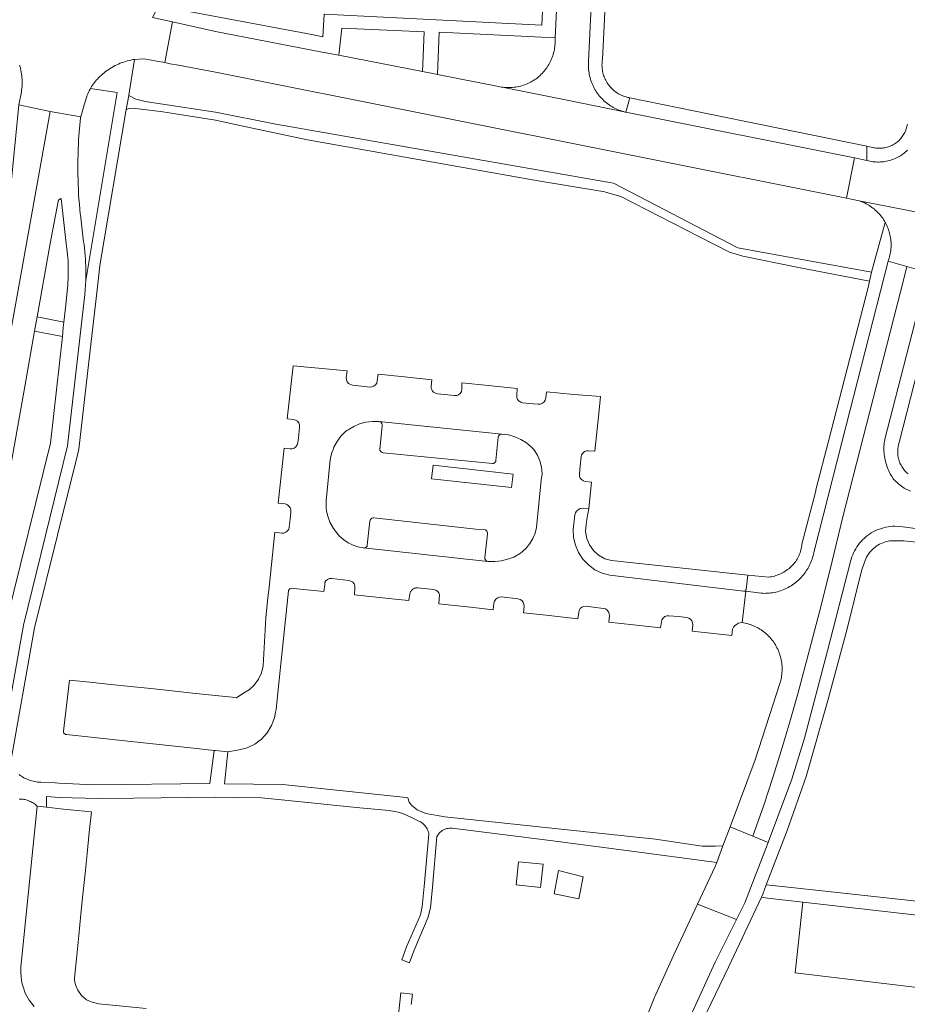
# Model space of a CAD drawing. Extents: x 146402 to 164798, y 455483 to 464134.
# Tile 256 of 256: x 157471 to 157601, y 460546 to 460690. Entities that reach past the tile are written whole.
import ezdxf

# ---------------------------------------------------------------- set-up
doc = ezdxf.new("R2010")
doc.units = 0
doc.header["$LTSCALE"] = 0.2
for name, color, linetype, lineweight in [('B-XX-VH-VERHARDING_ASFALT-GV', 252, 'CONTINUOUS', 18), ('B-XX-VH-VERHARDING_BETONSTRAATSTEEN-GV', 252, 'CONTINUOUS', 18), ('B-XX-VH-VERHARDING_HALFVERHARDING-GV', 252, 'CONTINUOUS', 18), ('B-XX-VH-VERHARDING_STRAATBAKSTEEN-GV', 252, 'CONTINUOUS', 18), ('B-XX-VH-VERHARDING_TEGEL-GV', 252, 'CONTINUOUS', 18), ('B-XX-VH-VERHARDING_TEGEL_RUBBER-GV', 252, 'CONTINUOUS', 18)]:
    doc.layers.add(name, color=color, linetype=linetype, lineweight=lineweight)

msp = doc.modelspace()

# ---------------------------------------------------------------- linework, layer by layer
at = {"layer": 'B-XX-VH-VERHARDING_ASFALT-GV'}
for points in [[(157475.781, 460676.719), (157471.155, 460677.681), (157469.842, 460664.23), (157469.853, 460664.151), (157469.857, 460664.115), (157469.859, 460664.054), (157469.852, 460663.993), (157468.965, 460658.743), (157465.351, 460638.498), (157461.157, 460615.257), (157456.821, 460590.985), (157456.635, 460589.821), (157456.485, 460585.562), (157459.239, 460584.967)], [(157601.273, 460654.003), (157598.526, 460654.78), (157591.802, 460628.429), (157587.642, 460612.126), (157587.634, 460612.082), (157587.584, 460611.845), (157587.527, 460611.609), (157587.462, 460611.376), (157587.39, 460611.145), (157587.31, 460610.917), (157587.222, 460610.691), (157587.127, 460610.468), (157587.025, 460610.249), (157586.916, 460610.033), (157586.799, 460609.821), (157586.675, 460609.613), (157586.545, 460609.409), (157586.408, 460609.209), (157586.265, 460609.014), (157586.115, 460608.824), (157585.959, 460608.639), (157585.797, 460608.459), (157585.629, 460608.285), (157585.455, 460608.117), (157585.276, 460607.954), (157585.091, 460607.797), (157584.902, 460607.646), (157584.708, 460607.502), (157584.509, 460607.364), (157584.305, 460607.233), (157584.098, 460607.109), (157583.886, 460606.991), (157583.67, 460606.881), (157583.451, 460606.777), (157583.229, 460606.682), (157583.004, 460606.593), (157582.776, 460606.512), (157582.545, 460606.439), (157582.312, 460606.373), (157582.077, 460606.315), (157581.84, 460606.264), (157581.602, 460606.222), (157581.363, 460606.188), (157581.122, 460606.161), (157580.881, 460606.142), (157580.639, 460606.132), (157580.397, 460606.129), (157580.155, 460606.135), (157579.913, 460606.148), (157577.669, 460606.429), (157577.159, 460601.844), (157577.334, 460601.814), (157577.565, 460601.768), (157577.794, 460601.714), (157578.02, 460601.653), (157578.245, 460601.584), (157578.467, 460601.507), (157578.686, 460601.422), (157578.903, 460601.33), (157579.116, 460601.231), (157579.325, 460601.125), (157579.531, 460601.011), (157579.733, 460600.891), (157579.931, 460600.764), (157580.124, 460600.63), (157580.312, 460600.49), (157580.496, 460600.343), (157580.675, 460600.19), (157580.848, 460600.032), (157581.016, 460599.867), (157581.178, 460599.697), (157581.334, 460599.521), (157581.484, 460599.34), (157581.628, 460599.154), (157581.765, 460598.964), (157581.896, 460598.769), (157582.02, 460598.569), (157582.137, 460598.365), (157582.248, 460598.158), (157582.351, 460597.947), (157582.447, 460597.732), (157582.535, 460597.514), (157582.617, 460597.294), (157582.69, 460597.071), (157582.756, 460596.845), (157582.814, 460596.617), (157582.865, 460596.388), (157582.907, 460596.157), (157582.942, 460595.924), (157582.969, 460595.691), (157582.987, 460595.456), (157582.998, 460595.222), (157583.001, 460594.987), (157582.996, 460594.752), (157582.983, 460594.517), (157582.962, 460594.283), (157582.932, 460594.05), (157582.895, 460593.818), (157582.85, 460593.587), (157582.798, 460593.358), (157582.737, 460593.131), (157582.669, 460592.906), (157579.073, 460581.73), (157575.38, 460571.926), (157578.702, 460570.562), (157580.299, 460575.101), (157581.646, 460579.143), (157582.925, 460583.206), (157584.136, 460587.29), (157585.279, 460591.394), (157587.03, 460597.854), (157588.715, 460604.331), (157590.334, 460610.825), (157591.888, 460617.335), (157600.81, 460652.193)], [(157519.263, 460638.715), (157511.384, 460639.442), (157510.505, 460631.718), (157511.425, 460631.606), (157511.725, 460631.523), (157511.985, 460631.351), (157512.181, 460631.108), (157512.292, 460630.817), (157512.309, 460630.506), (157512.188, 460629.369), (157512.033, 460628.166), (157511.949, 460627.864), (157511.776, 460627.604), (157511.531, 460627.411), (157511.237, 460627.303), (157510.925, 460627.292), (157510.036, 460627.398), (157509.165, 460619.335), (157510.181, 460619.228), (157510.524, 460619.099), (157510.751, 460618.895), (157510.942, 460618.646), (157511.044, 460618.349), (157511.049, 460618.035), (157510.937, 460617.021), (157510.796, 460615.842), (157510.724, 460615.538), (157510.557, 460615.273), (157510.315, 460615.075), (157510.021, 460614.966), (157509.709, 460614.958), (157508.703, 460615.076), (157507.837, 460607.045), (157507.619, 460605.027), (157507.352, 460602.554), (157506.95, 460595.521), (157506.716, 460594.5), (157506.284, 460593.547), (157505.671, 460592.699), (157504.902, 460591.99), (157504.006, 460591.448), (157503.08, 460590.826), (157502.417, 460590.92), (157499.501, 460591.223), (157496.602, 460591.528), (157493.631, 460591.842), (157490.52, 460592.17), (157487.556, 460592.483), (157484.646, 460592.789), (157481.578, 460593.113), (157478.583, 460593.429), (157477.711, 460585.921), (157477.731, 460585.776), (157477.793, 460585.645), (157477.817, 460585.619), (157477.892, 460585.538), (157478.019, 460585.466), (157478.161, 460585.435), (157486.727, 460584.514), (157496.306, 460583.502), (157499.78, 460583.115), (157500, 460583.091), (157501.819, 460582.891), (157503.457, 460583.18), (157504.645, 460583.506), (157505.752, 460584.049), (157506.737, 460584.789), (157507.567, 460585.7), (157508.213, 460586.751), (157508.65, 460587.903), (157508.795, 460588.722), (157508.865, 460589.116), (157509.262, 460592.977), (157509.703, 460597.188), (157510.676, 460606.487), (157510.697, 460606.57), (157510.713, 460606.614), (157510.777, 460606.712), (157510.862, 460606.793), (157510.964, 460606.851), (157511.078, 460606.883), (157511.404, 460606.858), (157515.852, 460606.408), (157515.853, 460606.414), (157515.984, 460607.379), (157516.027, 460607.7), (157516.176, 460607.968), (157516.419, 460608.168), (157516.712, 460608.28), (157517.026, 460608.295), (157519.534, 460608.016), (157519.831, 460607.937), (157520.091, 460607.771), (157520.288, 460607.534), (157520.403, 460607.249), (157520.426, 460606.942), (157520.345, 460605.928), (157526.739, 460605.228), (157528.33, 460605.065), (157528.451, 460606.066), (157528.464, 460606.115), (157528.496, 460606.207), (157528.535, 460606.296), (157528.581, 460606.381), (157528.633, 460606.463), (157528.693, 460606.539), (157528.758, 460606.611), (157528.829, 460606.677), (157528.906, 460606.736), (157528.987, 460606.79), (157529.072, 460606.836), (157529.161, 460606.875), (157529.252, 460606.907), (157529.346, 460606.931), (157529.442, 460606.947), (157529.538, 460606.956), (157529.635, 460606.956), (157531.937, 460606.693), (157532.246, 460606.618), (157532.515, 460606.449), (157532.716, 460606.202), (157532.827, 460605.905), (157532.729, 460604.59), (157537.798, 460604.042), (157540.679, 460603.731), (157540.778, 460604.701), (157540.864, 460605.005), (157541.039, 460605.268), (157541.285, 460605.466), (157541.579, 460605.58), (157541.894, 460605.599), (157544.305, 460605.328), (157544.608, 460605.241), (157544.87, 460605.067), (157545.068, 460604.822), (157545.183, 460604.53), (157545.204, 460604.216), (157545.133, 460603.252), (157548.419, 460602.917), (157553.074, 460602.387), (157553.2, 460603.307), (157553.258, 460603.619), (157553.416, 460603.895), (157553.657, 460604.103), (157553.952, 460604.22), (157554.269, 460604.234), (157555.305, 460604.118), (157556.813, 460603.915), (157557.118, 460603.838), (157557.382, 460603.668), (157557.577, 460603.422), (157557.685, 460603.127), (157557.693, 460602.813), (157557.62, 460601.892), (157561.21, 460601.515), (157565.161, 460601.072), (157565.312, 460601.94), (157565.388, 460602.245), (157565.555, 460602.511), (157565.796, 460602.713), (157566.089, 460602.829), (157566.402, 460602.849), (157567.818, 460602.726), (157569.044, 460602.596), (157569.344, 460602.507), (157569.602, 460602.329), (157569.792, 460602.08), (157569.895, 460601.785), (157569.901, 460601.472), (157569.824, 460600.565), (157575.638, 460599.937), (157575.748, 460600.873), (157575.865, 460601.165), (157576.065, 460601.409), (157576.328, 460601.582), (157576.605, 460601.738), (157577.159, 460601.844), (157577.669, 460606.429), (157577.339, 460606.47), (157557.746, 460608.769), (157556.617, 460609.083), (157555.562, 460609.594), (157554.616, 460610.284), (157553.808, 460611.133), (157553.165, 460612.112), (157552.707, 460613.191), (157552.45, 460614.334), (157552.401, 460615.505), (157552.627, 460617.619), (157552.709, 460617.921), (157552.882, 460618.184), (157553.127, 460618.38), (157553.396, 460618.538), (157553.74, 460618.613), (157554.664, 460618.537), (157555.077, 460622.414), (157554.166, 460622.512), (157553.88, 460622.624), (157553.616, 460622.788), (157553.419, 460623.027), (157553.31, 460623.317), (157553.299, 460623.627), (157553.416, 460624.749), (157553.54, 460626.112), (157553.618, 460626.418), (157553.788, 460626.686), (157554.032, 460626.888), (157554.326, 460627.004), (157554.641, 460627.025), (157555.56, 460626.938), (157556.145, 460632.499), (157556.416, 460634.959), (157554.479, 460635.104), (157552.499, 460635.252), (157548.495, 460635.673), (157548.367, 460634.742), (157548.288, 460634.437), (157548.118, 460634.172), (157547.874, 460633.973), (157547.58, 460633.861), (157547.265, 460633.847), (157545.892, 460633.956), (157545.021, 460634.046), (157544.718, 460634.134), (157544.456, 460634.308), (157544.257, 460634.552), (157544.14, 460634.845), (157544.116, 460635.158), (157544.189, 460636.121), (157539.918, 460636.572), (157536.071, 460636.966), (157536.095, 460635.991), (157536.01, 460635.688), (157535.837, 460635.425), (157535.593, 460635.228), (157535.3, 460635.114), (157534.986, 460635.095), (157532.506, 460635.363), (157532.197, 460635.439), (157531.926, 460635.608), (157531.723, 460635.854), (157531.608, 460636.151), (157531.591, 460636.47), (157531.687, 460637.422), (157527.691, 460637.844), (157523.836, 460638.239), (157523.693, 460637.248), (157523.621, 460636.941), (157523.454, 460636.673), (157523.209, 460636.473), (157522.913, 460636.363), (157522.597, 460636.355), (157521.359, 460636.479), (157520.05, 460636.635), (157519.745, 460636.712), (157519.479, 460636.883), (157519.28, 460637.128), (157519.169, 460637.423), (157519.156, 460637.738)], [(157522.028, 460631.192), (157522.972, 460631.307), (157523.923, 460631.29), (157541.953, 460629.462), (157542.913, 460629.339), (157543.845, 460629.08), (157544.731, 460628.69), (157545.551, 460628.176), (157546.289, 460627.55), (157546.46, 460627.372), (157546.608, 460627.18), (157547.14, 460626.394), (157547.527, 460625.527), (157547.757, 460624.606), (157547.823, 460623.659), (157547.723, 460622.714), (157547.005, 460615.752), (157546.798, 460614.932), (157546.476, 460614.15), (157546.045, 460613.422), (157545.514, 460612.764), (157544.894, 460612.188), (157544.68, 460612.033), (157544.511, 460611.899), (157543.674, 460611.452), (157542.787, 460611.114), (157541.865, 460610.892), (157540.921, 460610.788), (157539.973, 460610.804), (157539.906, 460610.812), (157521.658, 460612.773), (157521.614, 460612.784), (157520.863, 460612.945), (157520.138, 460613.196), (157519.449, 460613.535), (157518.808, 460613.955), (157518.222, 460614.452), (157518.067, 460614.607), (157517.909, 460614.784), (157517.254, 460615.624), (157516.742, 460616.558), (157516.388, 460617.563), (157516.268, 460618.228), (157516.199, 460618.611), (157516.182, 460619.676), (157516.801, 460625.667), (157517.001, 460626.614), (157517.158, 460627.043), (157517.334, 460627.524), (157517.793, 460628.377), (157518.37, 460629.155), (157519.051, 460629.844), (157519.246, 460629.973), (157519.241, 460629.973), (157519.412, 460630.1), (157520.231, 460630.583), (157521.109, 460630.95)], [(157578.702, 460570.562), (157575.38, 460571.926), (157574.338, 460569.162), (157573.416, 460566.712), (157573.18, 460566.086), (157570.608, 460560.609), (157576.298, 460558.328), (157577.521, 460560.779), (157580.939, 460569.644)], [(157606.221, 460558.585), (157586.017, 460560.892), (157584.903, 460550.509), (157604.847, 460548.135)]]:
    msp.add_lwpolyline(points, close=True, dxfattribs=at)
for points in [[(157467.872, 460579.248), (157471.874, 460601.485), (157478.296, 460627.735), (157480.84, 460649.888), (157480.989, 460651.95), (157480.999, 460652.479), (157481.001, 460653.007), (157480.994, 460653.536), (157480.98, 460654.064), (157480.958, 460654.593), (157480.928, 460655.12), (157480.889, 460655.648), (157480.843, 460656.174), (157480.789, 460656.7), (157480.727, 460657.225), (157480.673, 460657.635), (157480.189, 460661.595), (157480.18, 460661.684), (157480.108, 460662.409), (157480.044, 460663.136), (157479.988, 460663.863), (157479.94, 460664.591), (157479.901, 460665.319), (157479.869, 460666.048), (157479.845, 460666.777), (157479.829, 460667.506), (157479.821, 460668.235), (157479.821, 460668.965), (157479.83, 460669.694), (157479.846, 460670.423), (157479.87, 460671.152), (157479.902, 460671.881), (157479.942, 460672.609), (157480.218, 460675.802), (157480.24, 460675.94), (157475.781, 460676.719), (157459.239, 460584.967)], [(157468.058, 460614.164), (157472.053, 460636.424), (157473.466, 460644.541), (157473.845, 460646.616), (157475.763, 460657.381), (157476.941, 460663.545), (157476.956, 460663.593), (157476.983, 460663.654), (157477.017, 460663.712), (157477.057, 460663.765), (157477.104, 460663.813), (157477.156, 460663.856), (157477.212, 460663.891), (157477.273, 460663.92), (157477.336, 460663.941), (157477.402, 460663.955), (157478.165, 460656.948), (157478.207, 460656.643), (157478.263, 460656.198), (157478.31, 460655.751), (157478.35, 460655.304), (157478.381, 460654.856), (157478.405, 460654.407), (157478.42, 460653.958), (157478.428, 460653.509), (157478.427, 460653.06), (157478.419, 460652.611), (157478.402, 460652.162), (157478.378, 460651.713), (157478.345, 460651.265), (157478.305, 460650.818), (157477.996, 460647.941), (157477.779, 460645.877), (157477.695, 460645.062), (157477.561, 460643.757), (157475.799, 460628.114), (157469.307, 460601.839)], [(157601.792, 460621.098), (157600.905, 460621.554), (157600.098, 460622.14), (157599.324, 460622.856), (157599.236, 460622.984), (157599.1, 460623.192), (157598.971, 460623.404), (157598.849, 460623.621), (157598.734, 460623.841), (157598.627, 460624.065), (157598.526, 460624.292), (157598.433, 460624.522), (157598.347, 460624.755), (157598.269, 460624.991), (157598.199, 460625.229), (157598.136, 460625.47), (157598.081, 460625.712), (157598.034, 460625.956), (157597.994, 460626.201), (157597.963, 460626.448), (157597.94, 460626.695), (157597.924, 460626.943), (157597.917, 460627.191), (157597.917, 460627.439), (157597.926, 460627.688), (157597.942, 460627.935), (157597.967, 460628.183), (157597.999, 460628.429), (157598.028, 460628.562), (157598.061, 460628.694), (157604.352, 460653.132), (157601.273, 460654.003), (157600.81, 460652.193), (157591.888, 460617.335), (157590.334, 460610.825), (157588.715, 460604.331), (157587.03, 460597.854), (157585.279, 460591.394), (157584.136, 460587.29), (157582.925, 460583.206), (157581.646, 460579.143), (157580.299, 460575.101), (157578.702, 460570.562), (157580.939, 460569.644), (157580.984, 460569.763), (157584.4, 460578.916), (157586.273, 460584.932), (157589.65, 460597.723), (157593.03, 460610.797), (157593.038, 460610.832), (157593.125, 460611.149), (157593.227, 460611.462), (157593.344, 460611.769), (157593.476, 460612.07), (157593.623, 460612.365), (157593.783, 460612.652), (157593.958, 460612.93), (157594.145, 460613.2), (157594.346, 460613.461), (157594.559, 460613.711), (157594.784, 460613.951), (157595.02, 460614.18), (157595.268, 460614.397), (157595.525, 460614.601), (157595.792, 460614.793), (157596.068, 460614.972), (157596.353, 460615.137), (157596.645, 460615.288), (157596.944, 460615.424), (157597.25, 460615.546), (157597.561, 460615.653), (157597.876, 460615.744), (157598.196, 460615.82), (157598.52, 460615.881), (157598.845, 460615.925), (157599.173, 460615.954), (157599.502, 460615.967), (157600.709, 460615.877), (157602.549, 460615.653)], [(157489.823, 460545.282), (157482.892, 460546.008), (157481.936, 460546.213), (157481.068, 460546.599), (157480.359, 460547.225), (157479.823, 460548.002), (157479.456, 460548.754), (157479.362, 460549.226), (157479.328, 460549.405), (157479.316, 460549.587), (157479.325, 460549.769), (157479.659, 460553.051), (157479.96, 460556.015), (157480.277, 460559.127), (157480.569, 460561.994), (157480.881, 460565.064), (157481.182, 460568.026), (157481.496, 460571.115), (157481.8, 460574.1), (157477.714, 460574.521), (157475.236, 460574.794), (157473.851, 460574.946), (157471.554, 460552.333), (157471.469, 460551.453), (157471.45, 460550.66), (157471.506, 460549.868), (157471.636, 460549.085), (157471.838, 460548.318), (157472.11, 460547.573), (157472.671, 460546.522), (157473.438, 460545.612)], [(157569.843, 460544.717), (157573.185, 460552.086), (157576.298, 460558.328), (157570.608, 460560.609), (157567.066, 460553.069), (157564.436, 460547.24), (157564.36, 460547.071), (157563.161, 460544.116)], [(157528.677, 460545.909), (157528.831, 460547.4), (157527.12, 460547.577), (157526.596, 460542.596)]]:
    msp.add_lwpolyline(points, dxfattribs=at)
at = {"layer": 'B-XX-VH-VERHARDING_BETONSTRAATSTEEN-GV'}
for points in [[(157471.297, 460683.516), (157471.37, 460683.263), (157471.434, 460683.008), (157471.491, 460682.752), (157471.54, 460682.494), (157471.581, 460682.234), (157471.614, 460681.973), (157471.639, 460681.712), (157471.656, 460681.45), (157471.665, 460681.187), (157471.666, 460680.924), (157471.66, 460680.662), (157471.645, 460680.399), (157471.622, 460680.137), (157471.591, 460679.876), (157471.553, 460679.617), (157471.506, 460679.358), (157471.155, 460677.681), (157475.781, 460676.719), (157480.24, 460675.94), (157480.765, 460677.68), (157481.145, 460678.942), (157481.204, 460679.104), (157481.293, 460679.328), (157481.389, 460679.547), (157481.493, 460679.764), (157481.604, 460679.977), (157481.677, 460680.11), (157481.721, 460680.186), (157481.846, 460680.391), (157481.977, 460680.592), (157482.115, 460680.789), (157482.259, 460680.981), (157482.41, 460681.167), (157482.567, 460681.349), (157482.68, 460681.473), (157482.869, 460681.671), (157483.063, 460681.863), (157483.264, 460682.05), (157483.469, 460682.231), (157483.68, 460682.405), (157483.895, 460682.573), (157484.116, 460682.735), (157484.341, 460682.89), (157484.57, 460683.039), (157484.804, 460683.181), (157485.042, 460683.316), (157485.284, 460683.444), (157485.529, 460683.565), (157485.778, 460683.678), (157486.03, 460683.785), (157486.285, 460683.884), (157486.543, 460683.975), (157486.803, 460684.059), (157487.065, 460684.135), (157487.33, 460684.203), (157487.597, 460684.264), (157487.865, 460684.317), (157488.135, 460684.362), (157489.475, 460684.416), (157490.91, 460684.206), (157491.354, 460684.119), (157492.566, 460683.88), (157493.682, 460689.854), (157490.773, 460690.493)], [(157601.379, 460671.06), (157601.217, 460670.909), (157601.05, 460670.763), (157600.877, 460670.623), (157600.7, 460670.49), (157600.517, 460670.363), (157600.331, 460670.243), (157600.14, 460670.129), (157599.945, 460670.023), (157599.747, 460669.923), (157599.545, 460669.831), (157599.34, 460669.746), (157599.132, 460669.669), (157598.921, 460669.599), (157598.708, 460669.537), (157598.493, 460669.482), (157598.276, 460669.435), (157598.057, 460669.396), (157597.837, 460669.365), (157597.616, 460669.342), (157597.395, 460669.327), (157597.173, 460669.32), (157596.951, 460669.321), (157596.729, 460669.33), (157596.508, 460669.347), (157596.287, 460669.372), (157596.068, 460669.405), (157595.849, 460669.445), (157595.633, 460669.494), (157595.418, 460669.55), (157593.603, 460669.914), (157592.416, 460664.021), (157594.29, 460663.646), (157603.287, 460661.872)], [(157603.287, 460661.872), (157594.29, 460663.646), (157594.457, 460663.588), (157594.676, 460663.505), (157594.891, 460663.415), (157595.103, 460663.318), (157595.312, 460663.213), (157595.516, 460663.101), (157595.717, 460662.982), (157595.914, 460662.856), (157596.106, 460662.724), (157596.294, 460662.585), (157596.477, 460662.44), (157596.655, 460662.289), (157596.827, 460662.131), (157596.994, 460661.968), (157597.155, 460661.8), (157597.311, 460661.625), (157597.46, 460661.446), (157597.603, 460661.262), (157597.74, 460661.072), (157597.87, 460660.878), (157597.993, 460660.68), (157598.11, 460660.478), (157598.143, 460660.418), (157598.25, 460660.212), (157598.351, 460660.001), (157598.444, 460659.788), (157598.53, 460659.571), (157598.608, 460659.351), (157598.679, 460659.129), (157598.742, 460658.905), (157598.797, 460658.678), (157598.844, 460658.45), (157598.884, 460658.22), (157598.916, 460657.989), (157598.94, 460657.757), (157598.955, 460657.525), (157598.963, 460657.292), (157598.963, 460657.058), (157598.955, 460656.826), (157598.939, 460656.593), (157598.915, 460656.361), (157598.882, 460656.13), (157598.843, 460655.9), (157598.795, 460655.672), (157598.739, 460655.446), (157598.676, 460655.222), (157598.605, 460654.999), (157598.526, 460654.78), (157601.273, 460654.003), (157604.352, 460653.132)]]:
    msp.add_lwpolyline(points, dxfattribs=at)
for points in [[(157500, 460688.466), (157493.682, 460689.854), (157492.566, 460683.88), (157492.969, 460683.801), (157493.351, 460683.726), (157494.559, 460683.534), (157500, 460682.503), (157592.416, 460664.021), (157593.603, 460669.914), (157560.126, 460676.619), (157551.244, 460678.417), (157542.011, 460680.286), (157541.876, 460680.306), (157541.646, 460680.347), (157541.418, 460680.396), (157541.192, 460680.452), (157532.527, 460682.139), (157532.074, 460682.227), (157530.335, 460682.566), (157518.073, 460684.953), (157515.597, 460685.434)], [(157541.953, 460629.462), (157523.923, 460631.29), (157524.105, 460631.248), (157524.261, 460631.145), (157524.369, 460630.992), (157524.416, 460630.811), (157524.396, 460630.625), (157524.074, 460627.273), (157524.088, 460627.113), (157524.15, 460626.966), (157524.255, 460626.844), (157524.391, 460626.76), (157524.547, 460626.722), (157540.563, 460625.151), (157540.713, 460625.168), (157540.851, 460625.23), (157540.963, 460625.331), (157541.039, 460625.461), (157541.072, 460625.608), (157541.413, 460629.004), (157541.445, 460629.159), (157541.526, 460629.295), (157541.647, 460629.398), (157541.795, 460629.455)], [(157538.144, 460615.513), (157523.185, 460617.186), (157523.018, 460617.176), (157522.863, 460617.115), (157522.733, 460617.009), (157522.643, 460616.868), (157522.601, 460616.706), (157522.226, 460613.21), (157522.187, 460613.054), (157522.099, 460612.92), (157521.971, 460612.822), (157521.819, 460612.771), (157521.658, 460612.773), (157539.906, 460610.812), (157539.753, 460610.851), (157539.621, 460610.937), (157539.523, 460611.06), (157539.469, 460611.207), (157539.464, 460611.365), (157539.855, 460614.85), (157539.841, 460614.988), (157539.8, 460615.12), (157539.736, 460615.242), (157539.649, 460615.349), (157539.543, 460615.438)]]:
    msp.add_lwpolyline(points, close=True, dxfattribs=at)
at = {"layer": 'B-XX-VH-VERHARDING_HALFVERHARDING-GV'}
msp.add_lwpolyline([(157488.341, 460678.51), (157487.28, 460679.06), (157486.907, 460677.027), (157487.36, 460677.166), (157487.916, 460677.193), (157492.294, 460676.655), (157500, 460675.431), (157503.79, 460674.629), (157513.467, 460672.58), (157547.24, 460666.564), (157557.031, 460664.934), (157557.127, 460664.906), (157559.385, 460664.254), (157570.817, 460658.431), (157575.315, 460656.126), (157575.802, 460655.973), (157577.255, 460655.516), (157585.391, 460653.881), (157595.815, 460651.851), (157596.12, 460653.202), (157576.535, 460656.738), (157558.305, 460666.247), (157508.819, 460674.868), (157500, 460676.648), (157489.708, 460678.187)], close=True, dxfattribs=at)
msp.add_lwpolyline([(157471.231, 460575.994), (157471.401, 460575.993), (157471.571, 460575.984), (157471.741, 460575.968), (157471.91, 460575.943), (157472.077, 460575.91), (157472.242, 460575.87), (157472.406, 460575.822), (157472.567, 460575.766), (157472.725, 460575.703), (157472.88, 460575.632), (157473.032, 460575.554), (157473.18, 460575.47), (157473.324, 460575.378), (157473.463, 460575.28), (157473.598, 460575.175), (157473.727, 460575.064), (157473.851, 460574.946), (157475.236, 460574.794), (157475.239, 460576.361), (157477.117, 460576.209), (157482.752, 460576.059), (157488.024, 460576.128), (157500, 460576.284), (157506.743, 460576.148), (157514.985, 460575.33), (157517.224, 460575.108), (157521.135, 460574.72), (157525.416, 460574.295), (157526.738, 460574.07), (157527.527, 460573.813), (157528.712, 460573.297), (157529.892, 460572.717), (157530.019, 460572.646), (157530.191, 460572.534), (157530.354, 460572.409), (157530.506, 460572.271), (157530.648, 460572.122), (157530.777, 460571.962), (157530.894, 460571.793), (157530.997, 460571.615), (157531.086, 460571.43), (157531.16, 460571.239), (157531.219, 460571.042), (157531.263, 460570.841), (157530.571, 460563.197), (157530.282, 460560.235), (157530.012, 460559.043), (157527.981, 460554.319), (157527.742, 460553.68), (157527.269, 460552.415), (157528.394, 460551.995), (157528.408, 460552.033), (157529.095, 460553.872), (157531.158, 460558.67), (157531.307, 460559.33), (157531.469, 460560.043), (157531.766, 460563.085), (157532.437, 460570.501), (157532.458, 460570.541), (157532.552, 460570.703), (157532.659, 460570.857), (157532.78, 460571.001), (157532.912, 460571.133), (157533.055, 460571.255), (157533.208, 460571.363), (157533.369, 460571.458), (157533.538, 460571.539), (157533.714, 460571.606), (157533.894, 460571.657), (157534.078, 460571.692), (157534.264, 460571.712), (157534.452, 460571.716), (157534.639, 460571.703), (157549.003, 460569.912), (157560.208, 460568.466), (157573.416, 460566.712), (157574.338, 460569.162), (157573.214, 460569.07), (157573.031, 460569.073), (157571.297, 460569.097), (157564.462, 460570.117), (157533.593, 460573.392), (157530.826, 460573.867), (157529.556, 460574.423), (157528.718, 460575.117), (157528.381, 460575.514), (157528.148, 460576.181), (157527.468, 460576.262), (157509.824, 460578.144), (157501.328, 460578.215), (157501.819, 460582.891), (157500, 460583.091), (157499.78, 460583.115), (157499.174, 460578.288), (157482.112, 460578.051), (157477.024, 460578.341), (157476.479, 460578.372), (157474.392, 460578.443), (157474.337, 460578.445), (157474.126, 460578.459), (157473.916, 460578.481), (157473.707, 460578.51), (157473.499, 460578.548), (157473.293, 460578.593), (157473.088, 460578.646), (157472.886, 460578.707), (157472.686, 460578.775), (157472.489, 460578.851), (157472.295, 460578.935), (157472.104, 460579.025), (157471.916, 460579.123), (157471.733, 460579.228), (157471.554, 460579.339), (157471.379, 460579.458), (157471.208, 460579.583)], dxfattribs=at)
at = {"layer": 'B-XX-VH-VERHARDING_STRAATBAKSTEEN-GV'}
msp.add_lwpolyline([(157552.776, 460749.999), (157549.73, 460687.519), (157549.738, 460687.392), (157549.747, 460687.159), (157549.747, 460686.926), (157549.74, 460686.692), (157549.725, 460686.46), (157549.702, 460686.228), (157549.67, 460685.997), (157549.631, 460685.767), (157549.584, 460685.538), (157549.53, 460685.311), (157549.467, 460685.087), (157549.397, 460684.864), (157549.319, 460684.644), (157549.234, 460684.427), (157549.141, 460684.213), (157549.041, 460684.003), (157548.934, 460683.795), (157548.82, 460683.592), (157548.699, 460683.393), (157548.571, 460683.198), (157548.437, 460683.007), (157548.296, 460682.821), (157548.149, 460682.64), (157547.995, 460682.464), (157547.836, 460682.294), (157547.671, 460682.129), (157547.501, 460681.97), (157547.325, 460681.817), (157547.144, 460681.67), (157546.958, 460681.529), (157546.767, 460681.395), (157546.572, 460681.267), (157546.372, 460681.146), (157546.169, 460681.032), (157545.962, 460680.926), (157545.751, 460680.826), (157545.536, 460680.733), (157545.319, 460680.648), (157545.099, 460680.571), (157544.877, 460680.501), (157544.652, 460680.438), (157544.425, 460680.384), (157544.197, 460680.337), (157543.967, 460680.298), (157543.736, 460680.267), (157543.504, 460680.244), (157543.271, 460680.229), (157543.038, 460680.222), (157542.805, 460680.223), (157542.571, 460680.232), (157542.339, 460680.249), (157542.107, 460680.274), (157542.011, 460680.286), (157551.244, 460678.417), (157560.126, 460676.619), (157560.006, 460676.647), (157559.777, 460676.706), (157559.549, 460676.773), (157559.324, 460676.848), (157559.102, 460676.93), (157558.883, 460677.02), (157558.667, 460677.117), (157558.454, 460677.222), (157558.245, 460677.333), (157558.04, 460677.451), (157557.839, 460677.577), (157557.642, 460677.709), (157557.45, 460677.847), (157557.262, 460677.992), (157557.08, 460678.144), (157556.903, 460678.301), (157556.731, 460678.464), (157556.565, 460678.633), (157556.404, 460678.808), (157556.25, 460678.987), (157556.102, 460679.172), (157555.96, 460679.362), (157555.824, 460679.556), (157555.695, 460679.755), (157555.573, 460679.958), (157555.458, 460680.165), (157555.35, 460680.376), (157555.249, 460680.591), (157555.156, 460680.808), (157555.07, 460681.029), (157554.991, 460681.253), (157554.92, 460681.479), (157554.857, 460681.707), (157554.801, 460681.937), (157554.753, 460682.17), (157554.713, 460682.403), (157554.681, 460682.638), (157554.657, 460682.874), (157554.641, 460683.11), (157554.633, 460683.347), (157554.632, 460683.584), (157554.64, 460683.821), (157554.656, 460684.057), (157557.824, 460749.999)], dxfattribs=at)
at = {"layer": 'B-XX-VH-VERHARDING_TEGEL-GV'}
for points in [[(157552.776, 460749.999), (157555.097, 460797.724), (157553.047, 460797.219), (157550.731, 460750), (157547.785, 460689.382), (157515.898, 460690.996), (157515.731, 460687.682), (157514.104, 460687.989), (157500, 460690.648), (157491.618, 460692.198), (157490.773, 460690.493), (157493.682, 460689.854), (157500, 460688.466), (157515.597, 460685.434), (157518.073, 460684.953), (157518.513, 460688.952), (157530.558, 460688.395), (157530.335, 460682.566), (157532.074, 460682.227), (157532.527, 460682.139), (157532.767, 460688.327), (157547.725, 460687.614), (157549.73, 460687.519)], [(157577.454, 460675.298), (157560.706, 460678.721), (157560.126, 460676.619), (157593.603, 460669.914), (157595.418, 460669.55), (157595.389, 460671.632)], [(157598.143, 460660.418), (157598.11, 460660.478), (157596.12, 460653.202), (157595.815, 460651.851), (157595.656, 460651.148), (157589.799, 460628.429), (157588.011, 460621.494), (157587.876, 460620.968), (157585.909, 460613.338), (157585.904, 460613.282), (157585.879, 460613.079), (157585.847, 460612.877), (157585.806, 460612.676), (157585.758, 460612.477), (157585.702, 460612.28), (157585.639, 460612.085), (157585.568, 460611.893), (157585.489, 460611.704), (157585.403, 460611.519), (157585.31, 460611.336), (157585.21, 460611.157), (157585.103, 460610.983), (157584.989, 460610.813), (157584.869, 460610.647), (157584.866, 460610.643), (157584.73, 460610.477), (157584.587, 460610.317), (157584.439, 460610.161), (157584.285, 460610.012), (157584.126, 460609.868), (157583.961, 460609.73), (157583.792, 460609.599), (157583.617, 460609.473), (157583.438, 460609.355), (157583.255, 460609.243), (157583.068, 460609.138), (157582.877, 460609.04), (157582.682, 460608.95), (157582.484, 460608.866), (157582.283, 460608.79), (157582.08, 460608.722), (157581.874, 460608.661), (157581.666, 460608.608), (157581.456, 460608.563), (157581.245, 460608.525), (157581.032, 460608.496), (157578.002, 460608.815), (157577.744, 460606.68), (157577.697, 460606.685), (157577.669, 460606.429), (157579.913, 460606.148), (157580.155, 460606.135), (157580.397, 460606.129), (157580.639, 460606.132), (157580.881, 460606.142), (157581.122, 460606.161), (157581.363, 460606.188), (157581.602, 460606.222), (157581.84, 460606.264), (157582.077, 460606.315), (157582.312, 460606.373), (157582.545, 460606.439), (157582.776, 460606.512), (157583.004, 460606.593), (157583.229, 460606.682), (157583.451, 460606.777), (157583.67, 460606.881), (157583.886, 460606.991), (157584.098, 460607.109), (157584.305, 460607.233), (157584.509, 460607.364), (157584.708, 460607.502), (157584.902, 460607.646), (157585.091, 460607.797), (157585.276, 460607.954), (157585.455, 460608.117), (157585.629, 460608.285), (157585.797, 460608.459), (157585.959, 460608.639), (157586.115, 460608.824), (157586.265, 460609.014), (157586.408, 460609.209), (157586.545, 460609.409), (157586.675, 460609.613), (157586.799, 460609.821), (157586.916, 460610.033), (157587.025, 460610.249), (157587.127, 460610.468), (157587.222, 460610.691), (157587.31, 460610.917), (157587.39, 460611.145), (157587.462, 460611.376), (157587.527, 460611.609), (157587.584, 460611.845), (157587.634, 460612.082), (157587.642, 460612.126), (157591.802, 460628.429), (157598.526, 460654.78), (157598.605, 460654.999), (157598.676, 460655.222), (157598.739, 460655.446), (157598.795, 460655.672), (157598.843, 460655.9), (157598.882, 460656.13), (157598.915, 460656.361), (157598.939, 460656.593), (157598.955, 460656.826), (157598.963, 460657.058), (157598.963, 460657.292), (157598.955, 460657.525), (157598.94, 460657.757), (157598.916, 460657.989), (157598.884, 460658.22), (157598.844, 460658.45), (157598.797, 460658.678), (157598.742, 460658.905), (157598.679, 460659.129), (157598.608, 460659.351), (157598.53, 460659.571), (157598.444, 460659.788), (157598.351, 460660.001), (157598.25, 460660.212)], [(157477.779, 460645.877), (157473.845, 460646.616), (157473.466, 460644.541), (157477.561, 460643.757), (157477.695, 460645.062)], [(157554.664, 460618.537), (157553.74, 460618.613), (157553.396, 460618.538), (157553.127, 460618.38), (157552.882, 460618.184), (157552.709, 460617.921), (157552.627, 460617.619), (157552.401, 460615.505), (157552.45, 460614.334), (157552.707, 460613.191), (157553.165, 460612.112), (157553.808, 460611.133), (157554.616, 460610.284), (157555.562, 460609.594), (157556.617, 460609.083), (157557.746, 460608.769), (157577.339, 460606.47), (157577.669, 460606.429), (157577.697, 460606.685), (157577.744, 460606.68), (157578.002, 460608.815), (157557.992, 460610.923), (157557.008, 460611.209), (157556.111, 460611.708), (157555.349, 460612.395), (157554.76, 460613.235), (157554.373, 460614.184), (157554.208, 460615.197), (157554.272, 460616.22), (157554.412, 460616.984)], [(157547.982, 460566.435), (157544.402, 460566.815), (157544.043, 460563.434), (157547.623, 460563.054)], [(157553.865, 460564.574), (157550.263, 460565.527), (157549.604, 460562.082), (157553.22, 460561.378)]]:
    msp.add_lwpolyline(points, close=True, dxfattribs=at)
for points in [[(157557.824, 460749.999), (157554.656, 460684.057), (157554.64, 460683.821), (157554.632, 460683.584), (157554.633, 460683.347), (157554.641, 460683.11), (157554.657, 460682.874), (157554.681, 460682.638), (157554.713, 460682.403), (157554.753, 460682.17), (157554.801, 460681.937), (157554.857, 460681.707), (157554.92, 460681.479), (157554.991, 460681.253), (157555.07, 460681.029), (157555.156, 460680.808), (157555.249, 460680.591), (157555.35, 460680.376), (157555.458, 460680.165), (157555.573, 460679.958), (157555.695, 460679.755), (157555.824, 460679.556), (157555.96, 460679.362), (157556.102, 460679.172), (157556.25, 460678.987), (157556.404, 460678.808), (157556.565, 460678.633), (157556.731, 460678.464), (157556.903, 460678.301), (157557.08, 460678.144), (157557.262, 460677.992), (157557.45, 460677.847), (157557.642, 460677.709), (157557.839, 460677.577), (157558.04, 460677.451), (157558.245, 460677.333), (157558.454, 460677.222), (157558.667, 460677.117), (157558.883, 460677.02), (157559.102, 460676.93), (157559.324, 460676.848), (157559.549, 460676.773), (157559.777, 460676.706), (157560.006, 460676.647), (157560.126, 460676.619), (157560.706, 460678.721), (157560.523, 460678.755), (157560.33, 460678.798), (157560.139, 460678.849), (157559.951, 460678.908), (157559.764, 460678.975), (157559.581, 460679.049), (157559.401, 460679.13), (157559.224, 460679.219), (157559.051, 460679.314), (157558.881, 460679.417), (157558.717, 460679.526), (157558.556, 460679.642), (157558.401, 460679.764), (157558.251, 460679.893), (157558.105, 460680.027), (157557.966, 460680.168), (157557.832, 460680.313), (157557.704, 460680.464), (157557.583, 460680.62), (157557.468, 460680.781), (157557.359, 460680.946), (157557.257, 460681.116), (157557.163, 460681.29), (157557.075, 460681.467), (157556.994, 460681.648), (157556.921, 460681.832), (157556.856, 460682.018), (157556.798, 460682.207), (157556.747, 460682.398), (157556.705, 460682.592), (157556.67, 460682.786), (157556.643, 460682.982), (157556.624, 460683.179), (157556.614, 460683.377), (157556.611, 460683.575), (157556.616, 460683.772), (157556.629, 460683.97), (157556.65, 460684.166), (157556.679, 460684.362), (157559.888, 460749.998)], [(157469.92, 460580.969), (157473.464, 460601.081), (157476.833, 460614.668), (157479.75, 460626.431), (157479.959, 460627.275), (157481.767, 460643.041), (157482.633, 460650.588), (157483.04, 460654.134), (157483.059, 460654.155), (157486.907, 460677.027), (157487.28, 460679.06), (157487.295, 460679.14), (157488.135, 460684.362), (157487.865, 460684.317), (157487.597, 460684.264), (157487.33, 460684.203), (157487.065, 460684.135), (157486.803, 460684.059), (157486.543, 460683.975), (157486.285, 460683.884), (157486.03, 460683.785), (157485.778, 460683.678), (157485.529, 460683.565), (157485.284, 460683.444), (157485.042, 460683.316), (157484.804, 460683.181), (157484.57, 460683.039), (157484.341, 460682.89), (157484.116, 460682.735), (157483.895, 460682.573), (157483.68, 460682.405), (157483.469, 460682.231), (157483.264, 460682.05), (157483.063, 460681.863), (157482.869, 460681.671), (157482.68, 460681.473), (157482.567, 460681.349), (157482.41, 460681.167), (157482.259, 460680.981), (157482.115, 460680.789), (157481.977, 460680.592), (157481.846, 460680.391), (157481.721, 460680.186), (157481.677, 460680.11), (157485.602, 460679.499), (157480.989, 460651.95), (157480.84, 460649.888), (157478.296, 460627.735), (157471.874, 460601.485), (157467.872, 460579.248)], [(157601.359, 460674.877), (157601.328, 460674.697), (157601.289, 460674.519), (157601.243, 460674.343), (157601.189, 460674.169), (157601.127, 460673.997), (157601.058, 460673.829), (157600.981, 460673.663), (157600.897, 460673.501), (157600.806, 460673.343), (157600.709, 460673.189), (157600.604, 460673.04), (157600.494, 460672.895), (157600.377, 460672.755), (157600.254, 460672.621), (157600.125, 460672.492), (157599.99, 460672.369), (157599.851, 460672.251), (157599.706, 460672.141), (157599.557, 460672.036), (157599.403, 460671.938), (157599.245, 460671.847), (157599.083, 460671.763), (157598.918, 460671.686), (157598.75, 460671.617), (157598.578, 460671.555), (157598.404, 460671.5), (157598.228, 460671.454), (157598.05, 460671.415), (157597.87, 460671.383), (157597.69, 460671.36), (157597.508, 460671.345), (157597.326, 460671.338), (157597.144, 460671.338), (157596.962, 460671.347), (157596.78, 460671.364), (157596.599, 460671.389), (157596.42, 460671.421), (157595.389, 460671.632), (157595.418, 460669.55), (157595.633, 460669.494), (157595.849, 460669.445), (157596.068, 460669.405), (157596.287, 460669.372), (157596.508, 460669.347), (157596.729, 460669.33), (157596.951, 460669.321), (157597.173, 460669.32), (157597.395, 460669.327), (157597.616, 460669.342), (157597.837, 460669.365), (157598.057, 460669.396), (157598.276, 460669.435), (157598.493, 460669.482), (157598.708, 460669.537), (157598.921, 460669.599), (157599.132, 460669.669), (157599.34, 460669.746), (157599.545, 460669.831), (157599.747, 460669.923), (157599.945, 460670.023), (157600.14, 460670.129), (157600.331, 460670.243), (157600.517, 460670.363), (157600.7, 460670.49), (157600.877, 460670.623), (157601.05, 460670.763), (157601.217, 460670.909), (157601.379, 460671.06)], [(157604.352, 460653.132), (157598.061, 460628.694), (157598.028, 460628.562), (157597.999, 460628.429), (157597.967, 460628.183), (157597.942, 460627.935), (157597.926, 460627.688), (157597.917, 460627.439), (157597.917, 460627.191), (157597.924, 460626.943), (157597.94, 460626.695), (157597.963, 460626.448), (157597.994, 460626.201), (157598.034, 460625.956), (157598.081, 460625.712), (157598.136, 460625.47), (157598.199, 460625.229), (157598.269, 460624.991), (157598.347, 460624.755), (157598.433, 460624.522), (157598.526, 460624.292), (157598.627, 460624.065), (157598.734, 460623.841), (157598.849, 460623.621), (157598.971, 460623.404), (157599.1, 460623.192), (157599.236, 460622.984), (157599.324, 460622.856), (157600.098, 460622.14), (157600.905, 460621.554), (157601.792, 460621.098)], [(157601.466, 460623.619), (157601.327, 460623.738), (157601.193, 460623.863), (157601.065, 460623.994), (157600.942, 460624.131), (157600.826, 460624.272), (157600.716, 460624.419), (157600.613, 460624.57), (157600.516, 460624.725), (157600.426, 460624.885), (157600.343, 460625.048), (157600.268, 460625.215), (157600.199, 460625.385), (157600.139, 460625.558), (157600.085, 460625.733), (157600.04, 460625.911), (157600.002, 460626.09), (157599.972, 460626.27), (157599.95, 460626.452), (157599.937, 460626.635), (157599.931, 460626.818), (157599.933, 460627.001), (157599.943, 460627.184), (157599.961, 460627.366), (157599.986, 460627.548), (157600.02, 460627.728), (157600.062, 460627.906), (157600.196, 460628.429), (157606.06, 460651.319)], [(157602.549, 460615.653), (157600.709, 460615.877), (157599.502, 460615.967), (157599.173, 460615.954), (157598.845, 460615.925), (157598.52, 460615.881), (157598.196, 460615.82), (157597.876, 460615.744), (157597.561, 460615.653), (157597.25, 460615.546), (157596.944, 460615.424), (157596.645, 460615.288), (157596.353, 460615.137), (157596.068, 460614.972), (157595.792, 460614.793), (157595.525, 460614.601), (157595.268, 460614.397), (157595.02, 460614.18), (157594.784, 460613.951), (157594.559, 460613.711), (157594.346, 460613.461), (157594.145, 460613.2), (157593.958, 460612.93), (157593.783, 460612.652), (157593.623, 460612.365), (157593.476, 460612.07), (157593.344, 460611.769), (157593.227, 460611.462), (157593.125, 460611.149), (157593.038, 460610.832), (157593.03, 460610.797), (157589.65, 460597.723), (157586.273, 460584.932), (157584.4, 460578.916), (157580.984, 460569.763), (157580.939, 460569.644), (157577.521, 460560.779), (157576.298, 460558.328), (157573.185, 460552.086), (157569.843, 460544.717)], [(157571.963, 460544.792), (157575.13, 460551.37), (157575.924, 460553.02), (157579.958, 460561.615), (157580.174, 460562.076), (157580.685, 460563.4), (157583.761, 460571.383), (157586.509, 460579.32), (157589.699, 460590.435), (157592.509, 460600.934), (157594.598, 460609.214), (157594.691, 460609.579), (157595.057, 460610.686), (157595.147, 460610.94), (157595.253, 460611.189), (157595.372, 460611.431), (157595.506, 460611.665), (157595.654, 460611.891), (157595.815, 460612.108), (157595.988, 460612.316), (157596.173, 460612.512), (157596.369, 460612.697), (157596.577, 460612.87), (157596.794, 460613.031), (157597.02, 460613.179), (157597.254, 460613.313), (157597.496, 460613.432), (157597.745, 460613.537), (157597.999, 460613.628), (157598.259, 460613.703), (157598.522, 460613.762), (157598.789, 460613.806), (157599.057, 460613.834), (157599.327, 460613.846), (157599.54, 460613.845), (157600.815, 460613.82), (157610.93, 460612.771)], [(157606.27, 460560.643), (157591.561, 460562.23), (157581.622, 460563.319), (157580.685, 460563.4), (157580.174, 460562.076), (157579.958, 460561.615), (157580.853, 460561.481), (157586.017, 460560.892), (157606.221, 460558.585)]]:
    msp.add_lwpolyline(points, dxfattribs=at)
at = {"layer": 'B-XX-VH-VERHARDING_TEGEL_RUBBER-GV'}
msp.add_lwpolyline([(157543.582, 460623.597), (157531.864, 460624.905), (157531.643, 460622.93), (157543.361, 460621.622)], close=True, dxfattribs=at)

doc.saveas('drawing.dxf')
